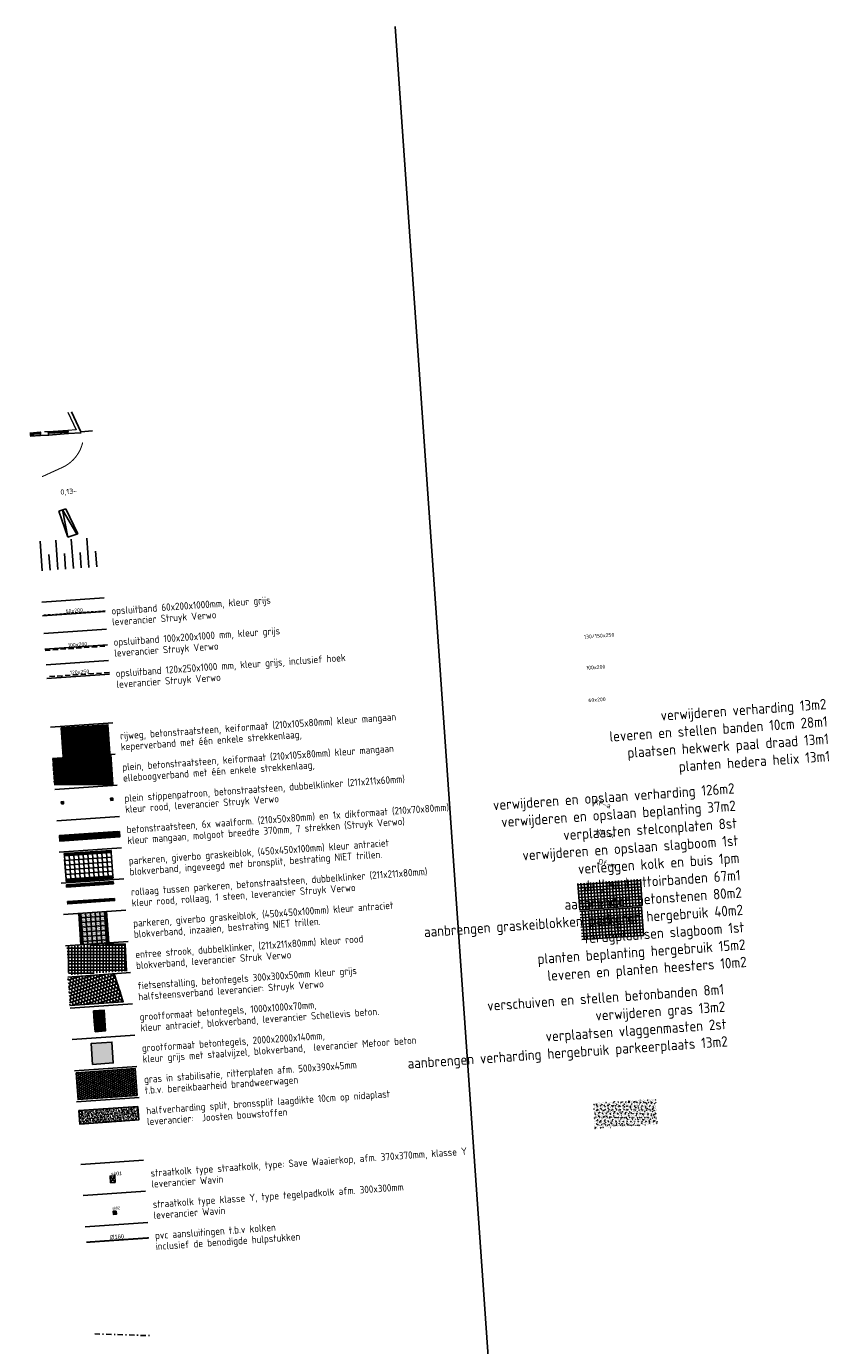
# Model space of a CAD drawing. Extents: x -410 to 7352, y -1401 to 655.
# Tile 164 of 185: x 563 to 640, y 50 to 176. Entities that reach past the tile are written whole.
import ezdxf

# ---------------------------------------------------------------- set-up
doc = ezdxf.new("R2010")
doc.units = 0
doc.header["$MEASUREMENT"] = 0
for name, pattern in [('DASHDOT', [1, 0.5, -0.25, 0, -0.25]), ('DASHDOTX2', [2, 1, -0.5, 0, -0.5]), ('DASHED', [0.75, 0.5, -0.25]), ('DASHED2', [0.375, 0.25, -0.125]), ('HIDDENX2', [0.75, 0.5, -0.25])]:
    doc.linetypes.add(name, pattern=pattern)
for name, color, linetype in [('ALG_gebouw', 8, 'Continuous'), ('ALG_legenda', 2, 'Continuous'), ('ALG_omgeving', 8, 'Continuous'), ('ALG_projectgrens', 12, 'DASHDOTX2'), ('BP_gras HA', 1, 'Continuous'), ('GW_talud', 8, 'Continuous'), ('MP_peilen nieuw', 2, 'Continuous'), ('TO_overbeschoeiing door derde', 2, 'DASHDOT'), ('TO_pvc_diverse_dia', 130, 'Continuous'), ('TO_straatkolk_tbs_STR- 9301', 1, 'Continuous'), ('TO_straatkolk_tbs_STR-3245-7', 1, 'Continuous'), ('TO_teksten HWA', 7, 'Continuous'), ('V_bk_kf_keperverband-rollagen', 6, 'Continuous'), ('V_bk_kf_keperverband-rollagen HA', 8, 'Continuous'), ('V_bss_kf_210x105', 8, 'Continuous'), ('V_bss_kf_210x105 HA', 8, 'Continuous'), ('V_bss_kf_dubbelklinker', 8, 'Continuous'), ('V_bss_kf_dubbelklinker HA', 8, 'Continuous'), ('V_bt_1x1', 6, 'Continuous'), ('V_bt_1x1 HA', 253, 'Continuous'), ('V_bt_2x2', 1, 'Continuous'), ('V_bt_2x2 HA', 253, 'Continuous'), ('V_bt_30x30 HA', 8, 'Continuous'), ('V_bt_grasstenen Giverbo met split', 8, 'Continuous'), ('V_bt_grasstenen Giverbo met split HA', 8, 'Continuous'), ('V_halfverharding HA', 252, 'Continuous'), ('V_molgoot', 1, 'Continuous'), ('V_opsl_ob 10x20', 1, 'HIDDENX2'), ('V_opsl_ob 6x20', 6, 'DASHED2'), ('V_opsl_tb 1315', 1, 'HIDDENX2'), ('V_ritterplaat HA', 8, 'Continuous'), ('V_sk_kf_keperverband-rollagen', 6, 'Continuous'), ('V_sk_kf_keperverband-rollagen HA', 8, 'Continuous'), ('V_teksten', 4, 'Continuous'), ('V_trap', 1, 'Continuous')]:
    doc.layers.add(name, color=color, linetype=linetype)
doc.styles.add('arial', font='arial.ttf', dxfattribs={"height": 0.5})
doc.styles.add('Arial 1-100', font='arial.ttf', dxfattribs={"height": 0.25})
doc.styles.add('ISO', font='isocp.shx')
doc.styles.add('JvdL_18 1_200M', font='isocp.shx', dxfattribs={"height": 0.36})
doc.styles.add('JvdL_25 1_200_M', font='isocp.shx', dxfattribs={"height": 0.5})
doc.styles.get("Standard").update_dxf_attribs({"font": 'isocp.shx', "bigfont": 'BIGFONT.SHX'})

# ---------------------------------------------------------------- blocks, each defined once
blk = doc.blocks.new('Legenda lindeloof')
at = {"layer": 'ALG_legenda', "color": 4}
blk.add_line((-30, 15), (0, 15), dxfattribs=at)
at = {"layer": 'ALG_legenda'}
for p in [(2.98, 6.76), (2.98, 1.51)]:
    blk.add_attdef('LEGENDA', p, '', height=3.5, dxfattribs=at)

msp = doc.modelspace()

# ---------------------------------------------------------------- hatches: boundary and pattern name
at = {"layer": 'BP_gras HA'}
h = msp.add_hatch(dxfattribs=at)
h.set_pattern_fill('DOTS', color=256, style=0)
h.set_pattern_definition([(3.991403, (253.00757, 71.725404), (0.026823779, 0.064523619), [0, -0.0625])])
h.paths.add_polyline_path([(568.768, 87.98), (571.012, 88.136), (570.804, 91.129), (568.559, 90.972)])
h = msp.add_hatch(dxfattribs=at)
h.set_pattern_fill('DOTS2', color=256, scale=10, style=0)
h.set_pattern_definition([(3.9914, (110.28686, 60.1766), (0.5799798, 0.6669883), [0, -0.625])])
h.paths.add_polyline_path([(568.103, 75.699), (573.751, 76.094), (573.93, 73.52), (568.282, 73.126)])
at = {"layer": 'V_bk_kf_keperverband-rollagen HA'}
h = msp.add_hatch(dxfattribs=at)
h.set_pattern_fill('LINE', color=256, scale=1.05, style=0)
h.set_pattern_definition([(3.9914, (571.05365, 87.54596), (-0.0073087, 0.1047453), [])])
h.paths.add_polyline_path([(571.012, 88.136), (571.222, 88.151), (571.013, 91.144), (570.804, 91.129)])
h = msp.add_hatch(dxfattribs=at)
h.set_pattern_fill('LINE', color=256, scale=1.05, style=0)
h.set_pattern_definition([(3.9914, (568.59857, 87.38969), (-0.0073087, 0.1047453), [])])
h.paths.add_polyline_path([(568.559, 90.972), (568.35, 90.958), (568.558, 87.965), (568.768, 87.98)])
at = {"layer": 'V_bss_kf_210x105 HA'}
h = msp.add_hatch(dxfattribs=at)
h.set_pattern_fill('GEB-KF', color=256, angle=45, style=0)
h.set_pattern_definition([(48.9914, (566.8421, 105.99133), (-0.010336, 0.1481323), [0.315, -0.105]), (138.9914, (566.92133, 105.92243), (-0.010336, 0.1481323), [0.315, -0.105])])
h.paths.add_polyline_path([(566.842, 105.991), (571.325, 106.304), (571.133, 109.045), (566.651, 108.733)])
h = msp.add_hatch(dxfattribs=at)
h.set_pattern_fill('GEB-KF', color=256, style=0)
h.set_pattern_definition([(3.9914, (571.49944, 103.4338), (0.0974366, 0.112054), [0.315, -0.105]), (93.9914, (571.50675, 103.32906), (0.0974366, 0.112054), [0.315, -0.105])])
h.paths.add_polyline_path([(571.306, 106.2), (565.841, 105.819), (566.008, 103.435), (571.499, 103.434)])
h = msp.add_hatch(dxfattribs=at)
h.set_pattern_fill('LINE', color=256, scale=1.05, style=0)
h.set_pattern_definition([(3.9914, (525.25937, 95.02292), (-0.00730871, 0.10474532), [])])
h.paths.add_polyline_path([(572.249, 98.828), (566.499, 98.427), (566.535, 97.903), (572.286, 98.304)])
at = {"layer": 'V_bss_kf_dubbelklinker HA'}
for points in [[(571.195, 104.781), (571.404, 104.795), (571.39, 105.005), (571.18, 104.99)], [(566.481, 104.452), (566.691, 104.467), (566.676, 104.676), (566.467, 104.661)], [(566.69, 101.459), (566.9, 101.474), (566.885, 101.683), (566.676, 101.669)], [(571.404, 101.788), (571.613, 101.803), (571.599, 102.012), (571.389, 101.998)]]:
    msp.add_hatch(color=256, dxfattribs=at).paths.add_polyline_path(points)
h = msp.add_hatch(dxfattribs=at)
h.set_pattern_fill('NET', color=256, scale=3, style=0)
h.set_pattern_definition([(359.9898, (550.87147, 84.0292), (5.36e-05, 0.3), []), (89.9898, (550.87147, 84.0292), (-0.3, 5.36e-05), [])])
h.paths.add_polyline_path([(567.201, 87.77), (567.39, 85.057), (572.926, 85.443), (572.794, 88.023), (570.838, 88.024)])
at = {"layer": 'V_bt_1x1 HA'}
for points in [[(569.839, 80.625), (570.836, 80.695), (570.767, 81.693), (569.769, 81.623)], [(569.908, 79.628), (570.906, 79.697), (570.836, 80.695), (569.839, 80.625)]]:
    msp.add_hatch(color=256, dxfattribs=at).paths.add_polyline_path(points)
at = {"layer": 'V_bt_2x2 HA'}
msp.add_hatch(color=256, dxfattribs=at).paths.add_polyline_path([(569.66, 76.498), (571.655, 76.637), (571.516, 78.632), (569.521, 78.493)])
at = {"layer": 'V_bt_30x30 HA'}
h = msp.add_hatch(dxfattribs=at)
h.set_pattern_fill('NET', color=256, scale=3, angle=3.9914, style=0)
h.set_pattern_definition([(3.9914, (615.90065, 97.2829), (-0.020882, 0.299272), []), (93.9914, (615.90065, 97.2829), (-0.299272, -0.020882), [])])
h.paths.add_polyline_path([(622.304, 91.715), (616.318, 91.297), (616.141, 93.837), (622.127, 94.254)])
h = msp.add_hatch(dxfattribs=at)
h.set_pattern_fill('NET', color=6, scale=0.3, angle=3.9914, style=0)
h.set_pattern_definition([(3.9914, (656.54066, 91.24242), (-0.020882, 0.2992724), []), (93.9914, (656.54066, 91.24242), (-0.2992724, -0.020882), [])])
h.paths.add_polyline_path([(616.329, 91.143), (616.517, 88.45), (622.421, 88.862), (622.233, 91.555)])
h = msp.add_hatch(dxfattribs=at)
h.set_pattern_fill('TEGEL30X30H', color=256, angle=90, style=0)
h.set_pattern_definition([(198, (572.61168, 82.49962), (0.092705, -0.285317), []), (288, (572.61168, 82.49962), (0.235363, -0.238965), [0.3, -0.3])])
h.paths.add_polyline_path([(571.741, 85.18), (567.303, 84.87), (567.494, 82.139), (572.612, 82.5)])
at = {"layer": 'V_bt_grasstenen Giverbo met split HA'}
h = msp.add_hatch(dxfattribs=at)
h.set_pattern_fill('NET', color=256, scale=4.5, angle=3.9914, style=0)
h.set_pattern_definition([(3.991, (567.1292, 94.24024), (-0.031323, 0.44891), []), (93.991, (567.1292, 94.24024), (-0.44891, -0.031323), [])])
h.paths.add_polyline_path([(567.129, 94.24), (571.618, 94.553), (571.462, 96.798), (566.973, 96.485)])
h = msp.add_hatch(dxfattribs=at)
h.set_pattern_fill('NET', color=256, scale=4.5, angle=-90, style=0)
h.set_pattern_definition([(273.991, (568.46455, 92.32733), (0.44891, 0.031323), []), (3.991, (568.46455, 92.32733), (-0.031323, 0.44891), [])])
h.paths.add_polyline_path([(570.804, 91.129), (568.559, 90.972), (568.768, 87.98), (571.012, 88.136)])
at = {"layer": 'V_halfverharding HA'}
h = msp.add_hatch(dxfattribs=at)
h.set_pattern_fill('AR-CONC', color=256, scale=0.05, angle=45, style=0)
h.set_pattern_definition([(98.9914, (99.22252, 32.9698), (0.25899985, 0.25003815), [0.0375, -0.4125]), (43.9914, (99.2225, 32.9698), (-0.32932867, 0.19443216), [0.03, -0.33]), (149.4428, (99.2441, 32.99065), (-0.07032847, 0.44447036), [0.0318701, -0.35057106]), (95.1756, (99.14706, 33.03543), (0.41259823, 0.3483715), [0.05625, -0.61875]), (145.627, (99.18144, 33.06446), (-0.0608902, 0.672248), [0.04780514, -0.5258565]), (40.1756, (99.14706, 33.03543), (-0.06089074, 0.67224796), [0.045, -0.495]), (69.9914, (99.19873, 33.05676), (0.34774727, 0.09312268), [0.0375, -0.4125]), (14.9914, (99.19873, 33.05676), (-0.19377476, 0.3297159), [0.03, -0.33]), (120.4428, (99.2277, 33.06452), (0.15397284, 0.42283846), [0.0318701, -0.35057106]), (86.491403, (99.22252, 32.96981), (-0.121613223, 0.11380584), [0, -0.326, 0, -0.335, 0, -0.33125]), (56.491403, (99.22252, 32.96981), (-0.062504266, 0.228658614), [0, -0.191, 0, -0.3185, 0, -0.12625]), (16.491403, (99.14935, 32.88568), (0.183649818, 0.194014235), [0, -0.125, 0, -0.39, 0, -0.5175]), (6.4914, (99.11654, 32.84794), (0.15356513, 0.25288244), [0, -0.1625, 0, -0.259, 0, -0.3675])])
h.paths.add_polyline_path([(568.356, 72.063), (574.005, 72.457), (574.094, 71.171), (568.446, 70.777)])
h = msp.add_hatch(dxfattribs=at)
h.set_pattern_fill('AR-CONC', color=256, scale=0.05, angle=3.9914, style=0)
h.set_pattern_definition([(53.9914, (617.78003, 70.3484), (0.359944, -0.006337), [0.0375, -0.4125]), (358.9914, (617.78003, 70.3484), (-0.095386, 0.370355), [0.03, -0.33]), (104.443, (617.81003, 70.34787), (0.264558, 0.364018), [0.03187, -0.350571]), (50.1756, (617.77307, 70.44815), (0.538087, -0.045415), [0.05625, -0.61875]), (100.627, (617.8179, 70.44437), (0.432295, 0.518407), [0.047805, -0.525856]), (355.176, (617.77307, 70.44815), (0.432295, 0.518407), [0.045, -0.495]), (24.9914, (617.8247, 70.4267), (0.311742, -0.180047), [0.0375, -0.4125]), (329.9914, (617.8247, 70.4267), (0.096125, 0.370164), [0.03, -0.33]), (75.443, (617.85067, 70.4117), (0.407867, 0.190117), [0.03187, -0.350571]), (41.4914, (617.78003, 70.3484), (-0.0055207, 0.1664664), [0, -0.326, 0, -0.335, 0, -0.33125]), (11.4914, (617.78003, 70.3484), (0.117489, 0.2058832), [0, -0.191, 0, -0.3185, 0, -0.12625]), (331.4914, (617.6688, 70.34063), (0.2670488, 0.0073287), [0, -0.125, 0, -0.39, 0, -0.5175]), (321.4914, (617.61892, 70.33715), (0.287402, 0.070228), [0, -0.1625, 0, -0.259, 0, -0.3675])])
h.paths.add_polyline_path([(617.61, 72.783), (623.596, 73.2), (623.765, 70.766), (617.78, 70.348)])
at = {"layer": 'V_ritterplaat HA'}
h = msp.add_hatch(dxfattribs=at)
h.set_pattern_fill('HONEY', color=256, style=0)
h.set_pattern_definition([(3.991403, (177.94836, 38.1788), (0.179510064, 0.12104188), [0.125, -0.25]), (123.991403, (177.94836, 38.1788), (-0.194580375, 0.094939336), [0.125, -0.25]), (63.991403, (177.94836, 38.1788), (-0.01507031, 0.215981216), [-0.25, 0.125])])
h.paths.add_polyline_path([(568.103, 75.699), (573.751, 76.094), (573.93, 73.52), (568.282, 73.126)])
at = {"layer": 'V_sk_kf_keperverband-rollagen HA'}
h = msp.add_hatch(dxfattribs=at)
h.set_pattern_fill('ANSI31', color=256, scale=0.033071, angle=228.9914, style=0)
h.set_pattern_definition([(273.9914, (578.98164, 97.34802), (0.10474575, 0.0073087), [])])
h.paths.add_polyline_path([(571.447, 97.008), (571.462, 96.798), (566.973, 96.485), (566.958, 96.694)])
h = msp.add_hatch(dxfattribs=at)
h.set_pattern_fill('ANSI31', color=256, scale=0.033071, angle=228.9914, style=0)
h.set_pattern_definition([(273.9914, (579.15288, 94.89386), (0.10474575, 0.0073087), [])])
h.paths.add_polyline_path([(571.618, 94.553), (571.633, 94.344), (567.144, 94.031), (567.129, 94.24)])
h = msp.add_hatch(dxfattribs=at)
h.set_pattern_fill('ANSI31', color=256, scale=0.033071, angle=228.9914, style=0)
h.set_pattern_definition([(273.9914, (579.19046, 94.3553), (0.10474575, 0.0073087), [])])
h.paths.add_polyline_path([(571.656, 94.015), (571.67, 93.806), (567.181, 93.492), (567.167, 93.702)])
h = msp.add_hatch(dxfattribs=at)
h.set_pattern_fill('ANSI31', color=256, scale=0.033071, angle=228.9914, style=0)
h.set_pattern_definition([(273.9914, (579.30287, 92.74426), (0.10474575, 0.0073087), [])])
h.paths.add_polyline_path([(571.768, 92.404), (571.783, 92.195), (567.294, 91.881), (567.279, 92.091)])

# ---------------------------------------------------------------- linework, layer by layer
at = {"layer": 'ALG_gebouw', "color": 250, "linetype": 'Continuous', "lineweight": 0}
for p, q in [((564.676, 137.072), (563.666, 137.001)), ((564.676, 137.072), (563.666, 137.001)), ((564.674, 137.032), (563.668, 136.961)), ((563.673, 136.899), (563.979, 136.92)), ((563.939, 136.907), (563.673, 136.889)), ((563.94, 136.897), (563.674, 136.879)), ((563.942, 136.872), (563.676, 136.854)), ((563.942, 136.862), (563.677, 136.844)), ((563.677, 136.834), (563.984, 136.855)), ((563.688, 136.687), (564.698, 136.758)), ((563.688, 136.687), (564.698, 136.758)), ((564.693, 136.757), (563.688, 136.687)), ((563.939, 136.907), (563.98, 136.91)), ((563.942, 136.862), (563.939, 136.907)), ((563.98, 136.9), (563.94, 136.897)), ((563.982, 136.875), (563.942, 136.872)), ((563.942, 136.862), (563.983, 136.865)), ((563.979, 136.92), (564.06, 136.926)), ((563.984, 136.855), (563.979, 136.92)), ((563.984, 136.855), (564.065, 136.861)), ((564.602, 136.963), (564.06, 136.926)), ((564.065, 136.861), (564.06, 136.926)), ((564.061, 136.906), (564.603, 136.944)), ((564.063, 136.881), (564.605, 136.919)), ((564.606, 136.899), (564.065, 136.861)), ((564.602, 136.963), (564.683, 136.969)), ((564.606, 136.899), (564.602, 136.963)), ((564.606, 136.899), (564.687, 136.904)), ((564.693, 136.757), (564.674, 137.032)), ((564.676, 137.072), (564.677, 137.057)), ((564.677, 137.057), (564.687, 136.917)), ((564.698, 136.758), (564.679, 137.032)), ((564.687, 136.904), (564.683, 136.969)), ((564.698, 136.758), (564.693, 136.757)), ((567.309, 137.256), (565.434, 137.125)), ((567.309, 137.256), (565.434, 137.125)), ((565.435, 137.11), (565.434, 137.125)), ((565.445, 136.97), (565.435, 137.11)), ((565.442, 137.085), (565.437, 137.085)), ((565.456, 136.811), (565.437, 137.085)), ((565.441, 137.022), (565.522, 137.028)), ((565.446, 136.957), (565.441, 137.022)), ((567.307, 137.216), (565.442, 137.085)), ((565.461, 136.811), (565.442, 137.085)), ((565.446, 136.957), (565.526, 136.963)), ((565.456, 136.811), (567.331, 136.942)), ((565.456, 136.811), (567.331, 136.942)), ((567.326, 136.941), (565.461, 136.811)), ((566.039, 137.064), (565.522, 137.028)), ((565.526, 136.963), (565.522, 137.028)), ((566.04, 137.044), (565.523, 137.008)), ((566.042, 137.019), (565.525, 136.983)), ((566.044, 136.999), (565.526, 136.963)), ((566.039, 137.064), (566.121, 137.07)), ((566.044, 136.999), (566.039, 137.064)), ((566.044, 136.999), (566.125, 137.005)), ((566.121, 137.07), (566.638, 137.106)), ((566.125, 137.005), (566.121, 137.07)), ((566.122, 137.05), (566.639, 137.086)), ((566.124, 137.025), (566.641, 137.061)), ((566.125, 137.005), (566.642, 137.041)), ((566.638, 137.106), (566.719, 137.111)), ((566.642, 137.041), (566.638, 137.106)), ((566.642, 137.041), (566.723, 137.047)), ((566.719, 137.111), (567.236, 137.148)), ((566.723, 137.047), (566.719, 137.111)), ((567.237, 137.128), (566.72, 137.092)), ((567.239, 137.103), (566.722, 137.067)), ((566.723, 137.047), (567.24, 137.083)), ((567.236, 137.148), (567.317, 137.153)), ((567.24, 137.083), (567.236, 137.148)), ((567.24, 137.083), (567.321, 137.088)), ((567.312, 137.216), (567.307, 137.216)), ((567.326, 136.941), (567.307, 137.216)), ((567.309, 137.256), (567.31, 137.241)), ((567.31, 137.241), (567.32, 137.101)), ((567.331, 136.942), (567.312, 137.216)), ((567.321, 137.088), (567.317, 137.153))]:
    msp.add_line(p, q, dxfattribs=at)
at = {"layer": 'ALG_gebouw', "color": 2, "linetype": 'Continuous', "lineweight": 25}
for p, q in [((564.691, 136.857), (564.698, 136.758)), ((565.456, 136.811), (565.449, 136.91)), ((567.324, 137.042), (567.331, 136.942))]:
    msp.add_line(p, q, dxfattribs=at)
at = {"layer": 'ALG_gebouw', "color": 9, "linetype": 'Continuous', "lineweight": 13, "flags": 128}
for points in [[(567.318, 139.002), (568.106, 137.312)], [(564.726, 137.075), (564.676, 137.072)], [(565.434, 137.125), (565.075, 137.1)], [(568.106, 137.312), (567.309, 137.256)]]:
    msp.add_lwpolyline(points, dxfattribs=at)
at = {"layer": 'ALG_gebouw', "color": 2, "linetype": 'Continuous', "lineweight": 25, "flags": 128}
for points in [[(564.698, 136.758), (565.456, 136.811)], [(567.331, 136.942), (568.585, 137.03)]]:
    msp.add_lwpolyline(points, dxfattribs=at)
at = {"layer": 'ALG_gebouw', "color": 250, "linetype": 'Continuous', "lineweight": 0}
for p in [(564.679, 137.032), (565.461, 136.811), (567.331, 136.942)]:
    msp.add_point(p, dxfattribs=at)
at = {"layer": 'ALG_omgeving', "color": 2, "linetype": 'Continuous', "lineweight": 25, "flags": 128}
msp.add_lwpolyline([(567.66, 139.026), (568.546, 137.128), (569.666, 137.206)], dxfattribs=at)
at = {"layer": 'ALG_projectgrens', "linetype": 'DASHED', "lineweight": 13, "ltscale": 1.2, "const_width": 0.1}
msp.add_lwpolyline([(564.837, 132.815, -0.0018169), (566.844, 133.735, 0.2262813), (568.725, 136.093)], format="xyb", dxfattribs=at)
at = {"layer": 'GW_talud'}
for p, q in [((564.663, 126.622), (564.86, 123.809)), ((566.15, 126.726), (566.347, 123.912)), ((567.637, 126.829), (567.834, 124.016)), ((569.124, 126.933), (569.321, 124.12)), ((565.499, 125.355), (565.603, 123.861)), ((566.986, 125.459), (567.09, 123.964)), ((568.473, 125.562), (568.577, 124.068)), ((569.96, 125.666), (570.064, 124.172))]:
    msp.add_line(p, q, dxfattribs=at)
at = {"layer": 'TO_overbeschoeiing door derde'}
msp.add_lwpolyline([(569.875, 50.674), (575.293, 50.496)], dxfattribs=at)
at = {"layer": 'TO_pvc_diverse_dia', "const_width": 0.16}
msp.add_lwpolyline([(575.062, 59.868), (569.077, 59.45)], dxfattribs=at)
at = {"layer": 'TO_straatkolk_tbs_STR- 9301'}
msp.add_lwpolyline([(571.94, 62.437), (571.961, 62.138), (571.662, 62.117), (571.641, 62.416)], close=True, dxfattribs=at)
for points in [[(571.641, 62.416), (571.961, 62.137)], [(571.94, 62.437), (571.662, 62.117)]]:
    msp.add_lwpolyline(points, dxfattribs=at)
at = {"layer": 'TO_straatkolk_tbs_STR-3245-7', "ltscale": 10}
for p, q in [((571.354, 65.795), (571.85, 65.182)), ((571.399, 65.151), (571.805, 65.827))]:
    msp.add_line(p, q, dxfattribs=at)
msp.add_lwpolyline([(571.85, 65.182), (571.805, 65.827), (571.354, 65.795), (571.399, 65.151)], close=True, dxfattribs=at)
at = {"layer": 'V_bk_kf_keperverband-rollagen'}
for points in [[(571.012, 88.136), (570.804, 91.129)], [(571.013, 91.144), (571.222, 88.151)], [(568.558, 87.965), (568.35, 90.958)], [(568.559, 90.972), (568.768, 87.98)]]:
    msp.add_lwpolyline(points, dxfattribs=at)
at = {"layer": 'V_bss_kf_210x105'}
for points in [[(566.008, 103.33), (571.612, 103.329), (571.411, 106.208)], [(566.008, 103.435), (571.499, 103.434), (571.306, 106.2)]]:
    msp.add_lwpolyline(points, dxfattribs=at)
at = {"layer": 'V_bss_kf_dubbelklinker'}
for points in [[(571.195, 104.781), (571.404, 104.795), (571.39, 105.005), (571.18, 104.99)], [(566.481, 104.452), (566.691, 104.467), (566.676, 104.676), (566.467, 104.661)], [(566.69, 101.459), (566.9, 101.474), (566.885, 101.683), (566.676, 101.669)], [(571.404, 101.788), (571.613, 101.803), (571.599, 102.012), (571.389, 101.998)]]:
    msp.add_lwpolyline(points, close=True, dxfattribs=at)
msp.add_lwpolyline([(570.838, 88.024), (572.794, 88.023), (572.926, 85.443)], dxfattribs=at)
at = {"layer": 'V_bt_1x1'}
for points in [[(569.839, 80.625), (570.836, 80.695), (570.767, 81.693), (569.769, 81.623)], [(569.908, 79.628), (570.906, 79.697), (570.836, 80.695), (569.839, 80.625)]]:
    msp.add_lwpolyline(points, close=True, dxfattribs=at)
at = {"layer": 'V_bt_2x2'}
msp.add_lwpolyline([(569.66, 76.498), (571.655, 76.637), (571.516, 78.632), (569.521, 78.493)], close=True, dxfattribs=at)
at = {"layer": 'V_bt_2x2 HA'}
msp.add_lwpolyline([(598.654, 175.969), (611.214, -4.033)], dxfattribs=at)
at = {"layer": 'V_bt_30x30 HA', "color": 2}
msp.add_lwpolyline([(616.329, 91.143), (622.233, 91.555), (622.421, 88.862), (616.517, 88.45)], dxfattribs=at)
at = {"layer": 'V_bt_30x30 HA'}
msp.add_lwpolyline([(571.741, 85.18), (572.612, 82.5), (567.494, 82.139)], dxfattribs=at)
at = {"layer": 'V_bt_grasstenen Giverbo met split'}
msp.add_lwpolyline([(567.129, 94.24), (571.618, 94.553), (571.462, 96.798), (566.973, 96.485)], close=True, dxfattribs=at)
for points in [[(570.804, 91.129), (571.012, 88.136)], [(568.768, 87.98), (568.559, 90.972)]]:
    msp.add_lwpolyline(points, dxfattribs=at)
at = {"layer": 'V_halfverharding HA'}
msp.add_lwpolyline([(568.356, 72.063), (574.005, 72.457), (574.094, 71.171), (568.446, 70.777)], close=True, dxfattribs=at)
at = {"layer": 'V_molgoot'}
msp.add_lwpolyline([(572.249, 98.828), (566.499, 98.427), (566.535, 97.903), (572.286, 98.304)], close=True, dxfattribs=at)
at = {"layer": 'V_opsl_ob 10x20', "color": 1, "linetype": 'Continuous'}
msp.add_lwpolyline([(565.112, 116.272), (571.097, 116.69)], dxfattribs=at)
at = {"layer": 'V_opsl_ob 10x20'}
msp.add_lwpolyline([(565.119, 116.172), (571.104, 116.59)], dxfattribs=at)
at = {"layer": 'V_opsl_ob 6x20'}
msp.add_lwpolyline([(570.87, 119.949), (564.885, 119.532)], dxfattribs=at)
at = {"layer": 'V_opsl_ob 6x20', "color": 1, "linetype": 'Continuous'}
msp.add_lwpolyline([(570.874, 119.89), (564.889, 119.472)], dxfattribs=at)
at = {"layer": 'V_opsl_tb 1315'}
msp.add_lwpolyline([(571.281, 114.054), (565.296, 113.636)], dxfattribs=at)
at = {"layer": 'V_opsl_tb 1315', "color": 2, "linetype": 'Continuous'}
msp.add_lwpolyline([(571.292, 113.904), (565.306, 113.486)], dxfattribs=at)
at = {"layer": 'V_ritterplaat HA'}
msp.add_lwpolyline([(568.103, 75.699), (573.751, 76.094), (573.93, 73.52), (568.282, 73.126)], close=True, dxfattribs=at)
at = {"layer": 'V_sk_kf_keperverband-rollagen'}
for points in [[(566.842, 105.991), (566.842, 105.991), (571.325, 106.304), (571.133, 109.045), (566.651, 108.733), (566.842, 105.991), (566.842, 105.991)], [(571.447, 97.008), (571.462, 96.798), (566.973, 96.485), (566.958, 96.694)], [(571.618, 94.553), (571.633, 94.344), (567.144, 94.031), (567.129, 94.24)], [(571.656, 94.015), (571.67, 93.806), (567.181, 93.492), (567.167, 93.702)], [(571.768, 92.404), (571.783, 92.195), (567.294, 91.881), (567.279, 92.091)]]:
    msp.add_lwpolyline(points, close=True, dxfattribs=at)
at = {"layer": 'V_trap'}
for points in [[(567.12, 129.745), (566.445, 129.526)], [(566.445, 129.526), (567.293, 127.014)], [(566.797, 129.64), (568.151, 127.293)], [(566.797, 129.64), (567.293, 127.014)], [(568.257, 127.328), (567.12, 129.745)], [(568.257, 127.328), (567.293, 127.014)]]:
    msp.add_lwpolyline(points, dxfattribs=at)

# ---------------------------------------------------------------- block references
at = {"layer": 'ALG_legenda'}
ref = msp.add_blockref('Legenda lindeloof', (570.992, 118.208), dxfattribs=dict(at, xscale=0.1999999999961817, yscale=0.1999999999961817, zscale=0.1999999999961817, rotation=3.991402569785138))
ref.add_attrib('LEGENDA', 'opsluitband 60x200x1000mm, kleur grijs', (571.493, 119.598), dxfattribs={"height": 0.7, "rotation": 3.9914})
ref.add_attrib('LEGENDA', 'leverancier Struyk Verwo', (571.566, 118.551), dxfattribs={"height": 0.7, "rotation": 3.9914})
ref = msp.add_blockref('Legenda lindeloof', (571.2, 115.215), dxfattribs=dict(at, xscale=0.1999999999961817, yscale=0.1999999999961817, zscale=0.1999999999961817, rotation=3.991402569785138))
ref.add_attrib('LEGENDA', 'opsluitband 100x200x1000 mm, kleur grijs', (571.702, 116.606), dxfattribs={"height": 0.7, "rotation": 3.9914})
ref.add_attrib('LEGENDA', 'leverancier Struyk Verwo', (571.775, 115.558), dxfattribs={"height": 0.7, "rotation": 3.9914})
ref = msp.add_blockref('Legenda lindeloof', (571.409, 112.222), dxfattribs=dict(at, xscale=0.1999999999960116, yscale=0.1999999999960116, zscale=0.1999999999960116, rotation=3.991402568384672))
ref.add_attrib('LEGENDA', 'opsluitband 120x250x1000 mm, kleur grijs, inclusief hoek', (571.91, 113.613), dxfattribs={"height": 0.7, "rotation": 3.9914})
ref.add_attrib('LEGENDA', 'leverancier Struyk Verwo', (571.983, 112.565), dxfattribs={"height": 0.7, "rotation": 3.9914})
ref = msp.add_blockref('Legenda lindeloof', (571.827, 106.237), dxfattribs=dict(at, xscale=0.1999999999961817, yscale=0.1999999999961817, zscale=0.1999999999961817, rotation=3.991402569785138))
ref.add_attrib('LEGENDA', 'rijweg, betonstraatsteen, keiformaat (210x105x80mm) kleur mangaan', (572.328, 107.627), dxfattribs={"height": 0.7, "rotation": 3.9914})
ref.add_attrib('LEGENDA', 'keperverband met één enkele strekkenlaag, ', (572.401, 106.58), dxfattribs={"height": 0.7, "rotation": 3.9914})
ref = msp.add_blockref('Legenda lindeloof', (572.036, 103.244), dxfattribs=dict(at, xscale=0.1999999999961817, yscale=0.1999999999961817, zscale=0.1999999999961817, rotation=3.991402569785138))
ref.add_attrib('LEGENDA', 'plein, betonstraatsteen, keiformaat (210x105x80mm) kleur mangaan', (572.537, 104.635), dxfattribs={"height": 0.7, "rotation": 3.9914})
ref.add_attrib('LEGENDA', 'elleboogverband met één enkele strekkenlaag, ', (572.61, 103.587), dxfattribs={"height": 0.7, "rotation": 3.9914})
ref = msp.add_blockref('Legenda lindeloof', (572.244, 100.251), dxfattribs=dict(at, xscale=0.1999999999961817, yscale=0.1999999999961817, zscale=0.1999999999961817, rotation=3.991402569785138))
ref.add_attrib('LEGENDA', 'plein stippenpatroon, betonstraatsteen, dubbelklinker (211x211x60mm)', (572.746, 101.642), dxfattribs={"height": 0.7, "rotation": 3.9914})
ref.add_attrib('LEGENDA', 'kleur rood, leverancier Struyk Verwo', (572.819, 100.595), dxfattribs={"height": 0.7, "rotation": 3.9914})
ref = msp.add_blockref('Legenda lindeloof', (572.453, 97.259), dxfattribs=dict(at, xscale=0.1999999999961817, yscale=0.1999999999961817, zscale=0.1999999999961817, rotation=3.991402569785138))
ref.add_attrib('LEGENDA', 'betonstraatsteen, 6x waalform. (210x50x80mm) en 1x dikformaat (210x70x80mm), ', (572.954, 98.649), dxfattribs={"height": 0.7, "rotation": 3.9914})
ref.add_attrib('LEGENDA', 'kleur mangaan, molgoot breedte 370mm, 7 strekken (Struyk Verwo)', (573.028, 97.602), dxfattribs={"height": 0.7, "rotation": 3.9914})
ref = msp.add_blockref('Legenda lindeloof', (572.662, 94.266), dxfattribs=dict(at, xscale=0.1999999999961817, yscale=0.1999999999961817, zscale=0.1999999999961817, rotation=3.991402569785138))
ref.add_attrib('LEGENDA', 'parkeren, giverbo graskeiblok, (450x450x100mm) kleur antraciet', (573.163, 95.657), dxfattribs={"height": 0.7, "rotation": 3.9914})
ref.add_attrib('LEGENDA', 'blokverband, ingeveegd met bronsplit, bestrating NIET trillen.', (573.236, 94.609), dxfattribs={"height": 0.7, "rotation": 3.9914})
ref = msp.add_blockref('Legenda lindeloof', (572.871, 91.273), dxfattribs=dict(at, xscale=0.1999999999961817, yscale=0.1999999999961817, zscale=0.1999999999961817, rotation=3.991402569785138))
ref.add_attrib('LEGENDA', 'rollaag tussen parkeren, betonstraatsteen, dubbelklinker (211x211x80mm) ', (573.372, 92.664), dxfattribs={"height": 0.7, "rotation": 3.9914})
ref.add_attrib('LEGENDA', 'kleur rood, rollaag, 1 steen, leverancier Struyk Verwo', (573.445, 91.616), dxfattribs={"height": 0.7, "rotation": 3.9914})
ref = msp.add_blockref('Legenda lindeloof', (573.08, 88.28), dxfattribs=dict(at, xscale=0.1999999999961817, yscale=0.1999999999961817, zscale=0.1999999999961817, rotation=3.991402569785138))
ref.add_attrib('LEGENDA', 'parkeren, giverbo graskeiblok, (450x450x100mm) kleur antraciet', (573.581, 89.671), dxfattribs={"height": 0.7, "rotation": 3.9914})
ref.add_attrib('LEGENDA', 'blokverband, inzaaien, bestrating NIET trillen.', (573.654, 88.624), dxfattribs={"height": 0.7, "rotation": 3.9914})
ref = msp.add_blockref('Legenda lindeloof', (573.289, 85.288), dxfattribs=dict(at, xscale=0.1999999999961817, yscale=0.1999999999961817, zscale=0.1999999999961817, rotation=3.991402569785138))
ref.add_attrib('LEGENDA', 'entree strook, dubbelklinker, (211x211x80mm) kleur rood', (573.79, 86.678), dxfattribs={"height": 0.7, "rotation": 3.9914})
ref.add_attrib('LEGENDA', 'blokverband, leverancier Struk Verwo', (573.863, 85.631), dxfattribs={"height": 0.7, "rotation": 3.9914})
ref = msp.add_blockref('Legenda lindeloof', (573.497, 82.295), dxfattribs=dict(at, xscale=0.1999999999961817, yscale=0.1999999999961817, zscale=0.1999999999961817, rotation=3.991402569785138))
ref.add_attrib('LEGENDA', 'fietsenstalling, betontegels 300x300x50mm kleur grijs', (573.999, 83.686), dxfattribs={"height": 0.7, "rotation": 3.9914})
ref.add_attrib('LEGENDA', 'halfsteensverband leverancier: Struyk Verwo', (574.072, 82.638), dxfattribs={"height": 0.7, "rotation": 3.9914})
ref = msp.add_blockref('Legenda lindeloof', (573.706, 79.302), dxfattribs=dict(at, xscale=0.1999999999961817, yscale=0.1999999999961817, zscale=0.1999999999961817, rotation=3.991402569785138))
ref.add_attrib('LEGENDA', 'grootformaat betontegels, 1000x1000x70mm, ', (574.207, 80.693), dxfattribs={"height": 0.7, "rotation": 3.9914})
ref.add_attrib('LEGENDA', 'kleur antraciet, blokverband, leverancier Schellevis beton.', (574.28, 79.646), dxfattribs={"height": 0.7, "rotation": 3.9914})
ref = msp.add_blockref('Legenda lindeloof', (573.915, 76.31), dxfattribs=dict(at, xscale=0.1999999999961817, yscale=0.1999999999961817, zscale=0.1999999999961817, rotation=3.991402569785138))
ref.add_attrib('LEGENDA', 'grootformaat betontegels, 2000x2000x140mm, ', (574.416, 77.7), dxfattribs={"height": 0.7, "rotation": 3.9914})
ref.add_attrib('LEGENDA', 'kleur grijs met staalvijzel, blokverband,  leverancier Metoor beton', (574.489, 76.653), dxfattribs={"height": 0.7, "rotation": 3.9914})
ref = msp.add_blockref('Legenda lindeloof', (574.124, 73.317), dxfattribs=dict(at, xscale=0.1999999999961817, yscale=0.1999999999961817, zscale=0.1999999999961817, rotation=3.991402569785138))
ref.add_attrib('LEGENDA', 'gras in stabilisatie, ritterplaten afm. 500x390x45mm', (574.625, 74.708), dxfattribs={"height": 0.7, "rotation": 3.9914})
ref.add_attrib('LEGENDA', 't.b.v. bereikbaarheid brandweerwagen', (574.698, 73.66), dxfattribs={"height": 0.7, "rotation": 3.9914})
ref = msp.add_blockref('Legenda lindeloof', (574.333, 70.324), dxfattribs=dict(at, xscale=0.1999999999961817, yscale=0.1999999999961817, zscale=0.1999999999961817, rotation=3.991402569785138))
ref.add_attrib('LEGENDA', 'halfverharding split, bronssplit laagdikte 10cm op nidaplast', (574.834, 71.715), dxfattribs={"height": 0.7, "rotation": 3.9914})
ref.add_attrib('LEGENDA', 'leverancier:  Joosten bouwstoffen', (574.907, 70.667), dxfattribs={"height": 0.7, "rotation": 3.9914})
ref = msp.add_blockref('Legenda lindeloof', (574.75, 64.339), dxfattribs=dict(at, xscale=0.1999999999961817, yscale=0.1999999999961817, zscale=0.1999999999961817, rotation=3.991402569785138))
ref.add_attrib('LEGENDA', 'straatkolk type straatkolk, type: Save Waaierkop, afm. 370x370mm, klasse Y ', (575.252, 65.729), dxfattribs={"height": 0.7, "rotation": 3.9914})
ref.add_attrib('LEGENDA', 'leverancier Wavin', (575.325, 64.682), dxfattribs={"height": 0.7, "rotation": 3.9914})
ref = msp.add_blockref('Legenda lindeloof', (574.959, 61.346), dxfattribs=dict(at, xscale=0.1999999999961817, yscale=0.1999999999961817, zscale=0.1999999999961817, rotation=3.991402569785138))
ref.add_attrib('LEGENDA', 'straatkolk type klasse Y, type tegelpadkolk afm. 300x300mm', (575.46, 62.737), dxfattribs={"height": 0.7, "rotation": 3.9914})
ref.add_attrib('LEGENDA', 'leverancier Wavin', (575.533, 61.689), dxfattribs={"height": 0.7, "rotation": 3.9914})
ref = msp.add_blockref('Legenda lindeloof', (575.168, 58.353), dxfattribs=dict(at, xscale=0.1999999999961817, yscale=0.1999999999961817, zscale=0.1999999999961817, rotation=3.991402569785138))
ref.add_attrib('LEGENDA', 'pvc aansluitingen t.b.v kolken ', (575.669, 59.744), dxfattribs={"height": 0.7, "rotation": 3.9914})
ref.add_attrib('LEGENDA', 'inclusief de benodigde hulpstukken', (575.742, 58.696), dxfattribs={"height": 0.7, "rotation": 3.9914})

# ---------------------------------------------------------------- texts
note = msp.add_mtext_dynamic_manual_height_columns('\\P', width=22.94894, gutter_width=0, heights=[0.669, 9.387], dxfattribs=dict(at, insert=(639.896, 111.535), char_height=1, attachment_point=3, rotation=3.9914, style='ISO'))
for column, words in zip(note.columns.linked_columns, ['verwijderen verharding 13m2\\Pleveren en stellen banden 10cm 28m1\\Pplaatsen hekwerk paal draad 13m1\\Pplanten hedera helix 13m1 ']):
    column.text = words
note = msp.add_mtext_dynamic_manual_height_columns('\\P', width=32.37395, gutter_width=0, heights=[0.669, 21.414], dxfattribs=dict(at, insert=(631.099, 103.457), char_height=1, attachment_point=3, rotation=3.9914, style='ISO'))
for column, words in zip(note.columns.linked_columns, ['verwijderen en opslaan verharding 126m2\\Pverwijderen en opslaan beplanting 37m2\\Pverplaasten stelconplaten 8st\\Pverwijderen en opslaan slagboom 1st\\Pverleggen kolk en buis 1pm\\Pstellen trottoirbanden 67m1\\Paanbrengen betonstenen 80m2\\Paanbrengen graskeiblokken parkeren hergebruik 40m2  \\Pterugplaatsen slagboom 1st\\Pplanten beplanting hergebruik 15m2 \\Pleveren en planten heesters 10m2']):
    column.text = words
note = msp.add_mtext_dynamic_manual_height_columns('\\P', width=34.62691, gutter_width=0, heights=[0.669, 8.783], dxfattribs=dict(at, insert=(630.096, 84.206), char_height=1, attachment_point=3, rotation=3.9914, style='ISO'))
for column, words in zip(note.columns.linked_columns, ['verschuiven en stellen betonbanden 8m1\\Pverwijderen gras 13m2\\Pverplaatsen vlaggenmasten 2st\\Paanbrengen verharding hergebruik parkeerplaats 13m2\\P ']):
    column.text = words
at = {"layer": 'MP_peilen nieuw', "style": 'JvdL_25 1_200_M'}
msp.add_text('0,13-', height=0.5, rotation=3.9914, dxfattribs=at).set_placement((566.605, 131.094))
at = {"layer": 'TO_straatkolk_tbs_STR- 9301', "color": 1, "style": 'Arial 1-100'}
msp.add_text('sk01', height=0.359, rotation=3.9914, dxfattribs=at).set_placement((571.451, 65.817))
at = {"layer": 'TO_straatkolk_tbs_STR- 9301', "style": 'Arial 1-100'}
msp.add_text('sk02', height=0.25, rotation=4.06896, dxfattribs=at).set_placement((571.564, 62.571))
at = {"layer": 'TO_teksten HWA', "style": 'arial'}
msp.add_text('%%C160', height=0.4, rotation=3.9914, dxfattribs=at).set_placement((571.341, 59.725))
at = {"layer": 'V_teksten', "color": 6, "style": 'JvdL_18 1_200M'}
for s, p in [('60x200', (567.099, 119.748)), ('130/150x250', (616.734, 117.288)), ('100x200', (567.326, 116.491)), ('120x250', (567.51, 113.853)), ('100x200', (616.942, 114.312)), ('60x200', (617.158, 111.211))]:
    msp.add_text(s, height=0.36, rotation=3.9914, dxfattribs=at).set_placement(p)
at = {"layer": 'V_teksten', "style": 'JvdL_25 1_200_M'}
for s, p in [('KF-a', (617.649, 101.44)), ('KF-m', (617.844, 98.635)), ('Df-m', (618.047, 95.725)), ('BT-g', (618.256, 92.728)), ('BT-G', (618.457, 89.851))]:
    msp.add_text(s, height=0.5, rotation=344.99138, dxfattribs=at).set_placement(p)

doc.saveas('drawing.dxf')
